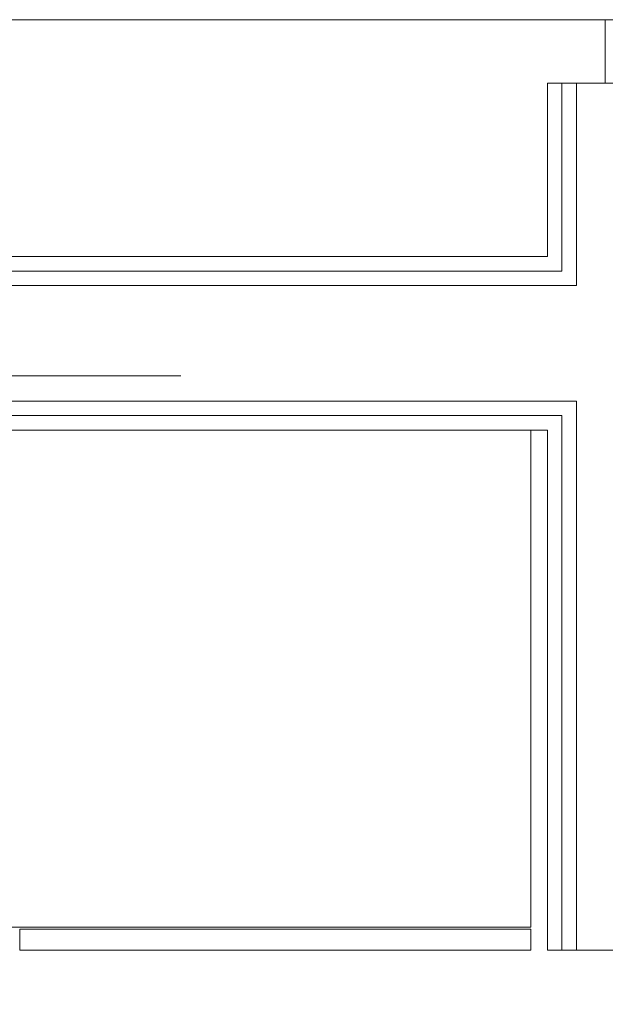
# Model space of a CAD drawing. Header units: centimetres. Extents: x -2424 to 1783, y 5 to 2907.
# Tile 66 of 94: x 237 to 287, y 1624 to 1709. Entities that reach past the tile are written whole.
import ezdxf

# ---------------------------------------------------------------- set-up
doc = ezdxf.new("R2010")
doc.units = ezdxf.units.CM
doc.linetypes.add('Dash', pattern=[60, 30, -30])
doc.linetypes.add('Długa kreska', pattern=[142.875, 95.25, -47.625])
for name, color, linetype, lineweight in [('A-DETL', 90, 'Continuous', 9), ('A-DETL-GENF', 92, 'Continuous', 13), ('A-DETL-MEDM', 33, 'Continuous', 13), ('A-DOOR', 31, 'Continuous', 13), ('A-WALL', 113, 'Continuous', 13), ('A-WALL-FNSH', 113, 'Continuous', 13), ('I-FURN', 30, 'Continuous', 9)]:
    doc.layers.add(name, color=color, linetype=linetype, lineweight=lineweight)

msp = doc.modelspace()

# ---------------------------------------------------------------- linework, layer by layer
at = {"layer": 'A-DETL', "color": 251, "linetype": 'Długa kreska', "lineweight": 9}
msp.add_line((536.377, 1678.001), (3.377, 1678.001), dxfattribs=at)
at = {"layer": 'A-DETL', "color": 251, "linetype": 'Dash', "lineweight": 9}
msp.add_open_spline([(-555.623, 1472.575), (-478.908, 1472.575), (-476.079, 1472.575), (-439.123, 1472.575), (-439.123, 1435.619), (-439.123, 1432.79), (-439.123, 1329.11), (-439.123, 1326.281), (-439.123, 1289.326), (-402.167, 1289.326), (-399.339, 1289.326), (54.377, 1289.326), (347.204, 1289.326), (391.666, 1289.326), (418.55, 1316.21), (413.877, 1393.928), (413.877, 1663.126)], degree=3, knots=[0, 0, 0, 0, 1.274059, 2.1133, 2.95254, 4.521491, 5.717221, 7.286172, 8.125412, 8.964652, 14.361634, 22.556861, 31.207392, 35.311818, 37.065318, 41.276562, 41.276562, 41.276562, 41.276562], dxfattribs=at)
at = {"layer": 'A-DETL-GENF', "color": 251, "lineweight": 9}
for p, q in [((287.377, 1708.826), (296.877, 1708.826)), ((287.377, 1703.326), (287.377, 1708.826)), ((296.877, 1703.326), (287.377, 1703.326))]:
    msp.add_line(p, q, dxfattribs=at)
at = {"layer": 'A-DETL-MEDM', "color": 251, "lineweight": 9}
for p, q in [((296.877, 1708.826), (287.377, 1708.826)), ((287.377, 1708.826), (287.377, 1703.326)), ((287.377, 1703.326), (296.877, 1703.326))]:
    msp.add_line(p, q, dxfattribs=at)
at = {"layer": 'A-DOOR', "color": 251, "lineweight": 9}
msp.add_line((287.377, 1708.826), (167.377, 1708.826), dxfattribs=at)
msp.add_arc((287.377, 1708.826), 120, 90, 180, dxfattribs=at)
at = {"layer": 'A-WALL', "color": 251, "lineweight": 9}
for p, q in [((283.627, 1703.326), (283.627, 1687.076)), ((287.377, 1703.326), (284.877, 1703.326)), ((284.877, 1703.326), (284.877, 1685.826)), ((8.127, 1687.076), (283.627, 1687.076)), ((6.877, 1685.826), (284.877, 1685.826)), ((6.877, 1675.826), (284.877, 1675.826)), ((284.877, 1675.826), (284.877, 1628.326)), ((8.127, 1674.576), (283.627, 1674.576)), ((283.627, 1674.576), (283.627, 1628.326)), ((284.877, 1628.326), (294.877, 1628.326))]:
    msp.add_line(p, q, dxfattribs=at)
at = {"layer": 'A-WALL-FNSH', "color": 251, "lineweight": 9}
for p, q in [((284.877, 1703.326), (282.377, 1703.326)), ((282.377, 1703.326), (282.377, 1688.326)), ((282.377, 1688.326), (9.377, 1688.326)), ((9.377, 1673.326), (282.377, 1673.326)), ((282.377, 1673.326), (282.377, 1628.326)), ((282.377, 1628.326), (284.877, 1628.326))]:
    msp.add_line(p, q, dxfattribs=at)
at = {"layer": 'I-FURN', "color": 251, "lineweight": 9}
for p, q in [((280.944, 1673.326), (190.944, 1673.326)), ((190.944, 1673.326), (280.944, 1673.326)), ((280.944, 1630.326), (280.944, 1673.326)), ((280.944, 1673.326), (280.944, 1630.326)), ((190.944, 1630.326), (280.944, 1630.326)), ((280.944, 1630.326), (190.944, 1630.326)), ((280.944, 1630.126), (236.694, 1630.126)), ((236.694, 1630.126), (280.944, 1630.126)), ((280.944, 1630.126), (236.694, 1630.126)), ((236.694, 1630.126), (280.944, 1630.126)), ((280.944, 1630.126), (236.694, 1630.126)), ((236.694, 1630.126), (236.694, 1628.326)), ((236.694, 1628.326), (236.694, 1630.126)), ((236.694, 1630.126), (280.944, 1630.126)), ((280.944, 1628.326), (280.944, 1630.126)), ((280.944, 1630.126), (280.944, 1628.326)), ((280.944, 1628.326), (280.944, 1630.126)), ((280.944, 1630.126), (280.944, 1628.326)), ((280.944, 1628.326), (280.944, 1630.126)), ((280.944, 1630.126), (280.944, 1628.326)), ((236.694, 1628.326), (280.944, 1628.326)), ((280.944, 1628.326), (236.694, 1628.326)), ((236.694, 1628.326), (280.944, 1628.326)), ((280.944, 1628.326), (236.694, 1628.326)), ((236.694, 1628.326), (280.944, 1628.326)), ((280.944, 1628.326), (236.694, 1628.326))]:
    msp.add_line(p, q, dxfattribs=at)

doc.saveas('drawing.dxf')
